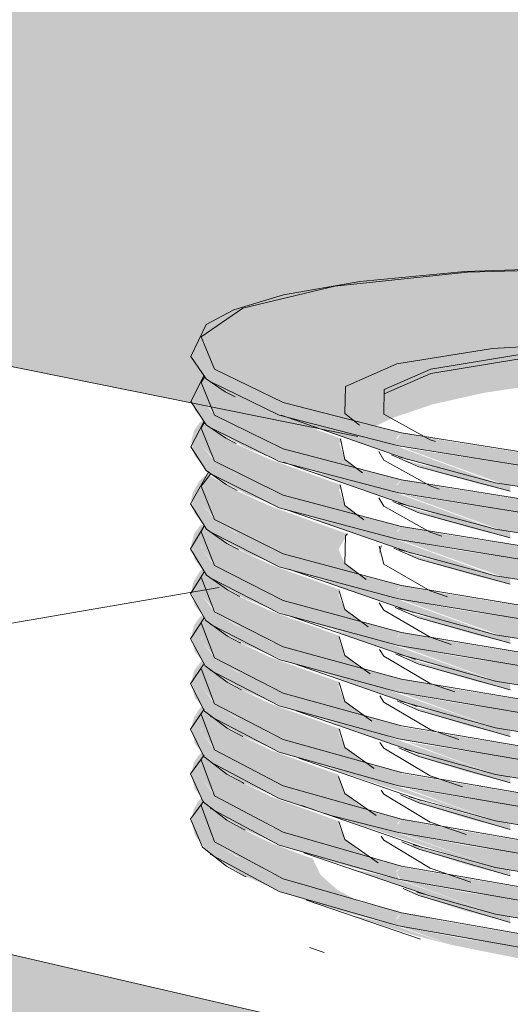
# Model space of a CAD drawing. Header units: metres. Extents: x -1.7 to 80, y -8.6 to 1.8.
# Tile 42 of 79: x 79.928179 to 79.928881, y 1.743262 to 1.74467. Entities that reach past the tile are written whole.
import ezdxf

# ---------------------------------------------------------------- set-up
doc = ezdxf.new("R2010")
doc.units = ezdxf.units.M
doc.layers.add('A-GENM', color=13, linetype='Continuous', lineweight=18)
doc.layers.add('Q-SPCQ', color=91, linetype='Continuous', lineweight=18)

msp = doc.modelspace()

# ---------------------------------------------------------------- hatches: boundary and pattern name
at = {"layer": 'A-GENM'}
msp.add_hatch(color=256, dxfattribs=at).paths.add_polyline_path([(79.9337579, 1.7412825), (79.9337579, 1.7420406), (79.9269899, 1.7436048), (79.9269899, 1.7429958), (79.9331246, 1.7414428)], flags=0)
at = {"layer": 'Q-SPCQ'}
for points in [[(79.9286626, 1.7440739), (79.9286743, 1.7440825), (79.9287126, 1.7441008), (79.9287694, 1.7441201), (79.9288432, 1.7441366), (79.9289323, 1.7441499), (79.9290744, 1.7441619), (79.9291621, 1.7441662), (79.9292696, 1.7441683), (79.9294837, 1.744164), (79.9296781, 1.7441498), (79.9296941, 1.7441484), (79.9296875, 1.7441708), (79.92969, 1.7441826), (79.9296971, 1.7441947), (79.9297022, 1.7442028), (79.9296941, 1.7442136), (79.9296875, 1.7442359), (79.92969, 1.7442475), (79.9296963, 1.7442586), (79.9297093, 1.7442714), (79.9297462, 1.74429), (79.9297979, 1.7443081), (79.9298666, 1.7443235), (79.9299506, 1.744336), (79.9300937, 1.7443477), (79.9301773, 1.7443514), (79.9302724, 1.7443532), (79.9303856, 1.744354), (79.9303856, 1.7461366), (79.9269906, 1.7465588), (79.9269906, 1.7444116), (79.9286578, 1.7440749)], [(79.928668, 1.744089), (79.9286421, 1.7441103), (79.9286348, 1.7441268), (79.9286472, 1.7441471), (79.9286787, 1.7441647), (79.9287279, 1.7441798), (79.9287831, 1.7441909), (79.9288708, 1.7442015), (79.9289732, 1.744208), (79.9290842, 1.7442103), (79.9292005, 1.7442083), (79.9292967, 1.7442037), (79.9294153, 1.7441943), (79.929508, 1.7441838), (79.9295982, 1.7441704), (79.9296456, 1.7441635), (79.9297686, 1.7442532), (79.9296137, 1.7442774), (79.9294862, 1.7442923), (79.9293563, 1.7443035), (79.9292498, 1.7443098), (79.9291439, 1.7443138), (79.9290415, 1.7443153), (79.9289307, 1.744314), (79.9287841, 1.7443063), (79.928718, 1.7443008), (79.9286293, 1.7442893), (79.9285553, 1.7442747), (79.9284978, 1.7442575), (79.9284584, 1.744238), (79.9284382, 1.7442166), (79.9284378, 1.7441938), (79.9284627, 1.7441671), (79.9285074, 1.7441422), (79.9285768, 1.7441161), (79.9286662, 1.7440895)], [(79.9287207, 1.7440605), (79.9287176, 1.7440718), (79.928725, 1.7440791), (79.9286042, 1.7441085), (79.928542, 1.7441283), (79.9284883, 1.7441516), (79.9284575, 1.7441702), (79.9284379, 1.7441967), (79.9284382, 1.7442166), (79.9284584, 1.744238), (79.9284787, 1.7442493), (79.9284524, 1.7442378), (79.9284358, 1.7442235), (79.9284279, 1.7442129), (79.9284246, 1.7441963), (79.9284301, 1.7441762), (79.9284499, 1.7441538), (79.9284572, 1.7441489), (79.9284995, 1.7441251), (79.928564, 1.7441006), (79.9286538, 1.7440758), (79.9287122, 1.7440624)], [(79.9286931, 1.7441211), (79.9287003, 1.7441349), (79.9287258, 1.7441506), (79.9287781, 1.7441666), (79.9288389, 1.744178), (79.9289261, 1.7441875), (79.9289901, 1.7441915), (79.9290981, 1.7441939), (79.9292114, 1.7441919), (79.9292958, 1.7441877), (79.9293827, 1.744181), (79.929493, 1.7441687), (79.9295747, 1.7441563), (79.929609, 1.7441525), (79.929609, 1.7441566), (79.9294816, 1.7441764), (79.9293866, 1.7441868), (79.9292895, 1.7441943), (79.929207, 1.7441982), (79.9290927, 1.7442), (79.929037, 1.7441993), (79.9289259, 1.7441936), (79.9288843, 1.74419), (79.9287986, 1.744177), (79.9287549, 1.7441665), (79.9287247, 1.7441561), (79.9287003, 1.7441411), (79.9286928, 1.7441216)], [(79.9287207, 1.7439936), (79.9287177, 1.744005), (79.928725, 1.7440123), (79.9286074, 1.744041), (79.928542, 1.744062), (79.9284883, 1.7440856), (79.9284551, 1.7441073), (79.9284378, 1.7441282), (79.92844, 1.7441532), (79.928445, 1.7441597), (79.9284413, 1.7441631), (79.9284358, 1.7441584), (79.9284279, 1.7441476), (79.9284242, 1.7441328), (79.9284296, 1.7441112), (79.9284488, 1.744089), (79.9284523, 1.744086), (79.9285013, 1.7440582), (79.9285669, 1.7440333), (79.9286559, 1.7440086), (79.9287122, 1.7439956)], [(79.9286695, 1.744022), (79.9286436, 1.7440413), (79.9286361, 1.7440637), (79.9286397, 1.7440707), (79.9285268, 1.7441118), (79.9284858, 1.7441308), (79.9284494, 1.7441553), (79.9284455, 1.7441591), (79.9284382, 1.7441513), (79.9284388, 1.7441271), (79.9284614, 1.744102), (79.9284998, 1.7440792), (79.9285614, 1.7440547), (79.9286661, 1.7440228)], [(79.9287207, 1.7439268), (79.9287185, 1.7439389), (79.928725, 1.7439454), (79.9286122, 1.7439731), (79.928542, 1.7439957), (79.9284883, 1.7440196), (79.9284558, 1.7440407), (79.9284378, 1.7440627), (79.92844, 1.7440879), (79.9284446, 1.7440943), (79.9284396, 1.7440965), (79.9284358, 1.7440932), (79.9284279, 1.7440823), (79.9284242, 1.7440674), (79.9284289, 1.7440466), (79.928448, 1.744024), (79.9284572, 1.7440172), (79.9285025, 1.7439915), (79.9285615, 1.7439685), (79.9286555, 1.743942), (79.9287149, 1.7439281)], [(79.9286709, 1.7439549), (79.9286432, 1.7439764), (79.9286357, 1.7439975), (79.9286393, 1.7440045), (79.928538, 1.7440408), (79.928488, 1.7440634), (79.9284494, 1.7440895), (79.9284452, 1.7440936), (79.9284382, 1.744086), (79.9284378, 1.7440627), (79.928462, 1.7440358), (79.9284997, 1.7440131), (79.9285623, 1.743988), (79.9286675, 1.7439558), (79.9286707, 1.743955)], [(79.9288596, 1.744008), (79.9287112, 1.7440627), (79.9286034, 1.7440889), (79.928603, 1.7440862), (79.928783, 1.7440258), (79.9288394, 1.7440127)], [(79.9294778, 1.7439576), (79.9296028, 1.7439633), (79.929698, 1.7439729), (79.9297618, 1.7439839), (79.9298884, 1.7440178), (79.9297857, 1.7440053), (79.9296727, 1.7439971), (79.929572, 1.7439934), (79.929443, 1.7439927), (79.929278, 1.7439976), (79.9291401, 1.7440061), (79.9290246, 1.7440164), (79.9288894, 1.7440327), (79.9287782, 1.7440502), (79.9287283, 1.7440576), (79.9288691, 1.7440063), (79.9289828, 1.7439876), (79.9290781, 1.7439758), (79.9292134, 1.7439645), (79.9293181, 1.7439594), (79.9294103, 1.7439576), (79.9294763, 1.7439576)], [(79.9288806, 1.7439958), (79.9288806, 1.7440039), (79.9288318, 1.7440141), (79.9287655, 1.7440308), (79.9287277, 1.7440405), (79.9287655, 1.7440258), (79.9288335, 1.7440067), (79.9288765, 1.7439967)], [(79.9287207, 1.743842), (79.9287189, 1.7438546), (79.928725, 1.7438607), (79.9286093, 1.7438896), (79.928542, 1.7439117), (79.9284872, 1.7439365), (79.9284575, 1.7439551), (79.9284378, 1.7439796), (79.92844, 1.7440052), (79.9284522, 1.7440211), (79.9284502, 1.7440233), (79.9284358, 1.7440106), (79.9284267, 1.7439947), (79.9284242, 1.7439844), (79.9284289, 1.7439633), (79.9284477, 1.743941), (79.9284585, 1.7439328), (79.9285017, 1.743908), (79.9285601, 1.7438847), (79.9286463, 1.7438596), (79.9287138, 1.7438436)], [(79.9288596, 1.7439414), (79.9287098, 1.7439962), (79.9285994, 1.7440235), (79.928616, 1.7440154), (79.928783, 1.7439594), (79.9288394, 1.7439461)], [(79.9286751, 1.7438694), (79.9286651, 1.7438758), (79.9286433, 1.7438929), (79.9286348, 1.7439127), (79.9286472, 1.7439337), (79.9286463, 1.7439353), (79.928539, 1.7439737), (79.9284893, 1.7439963), (79.9284514, 1.7440176), (79.9284382, 1.7440032), (79.9284378, 1.7439796), (79.9284607, 1.7439531), (79.9285014, 1.7439286), (79.9285644, 1.7439031), (79.9286671, 1.7438715), (79.9286707, 1.7438705)], [(79.9294778, 1.7438904), (79.9296028, 1.7438962), (79.929698, 1.7439059), (79.9297524, 1.7439147), (79.929812, 1.7439293), (79.9298088, 1.7439398), (79.9296861, 1.7439302), (79.929569, 1.7439257), (79.9294443, 1.7439251), (79.9292795, 1.7439299), (79.9291405, 1.7439385), (79.9290246, 1.743949), (79.9288984, 1.7439643), (79.9287782, 1.7439832), (79.9287274, 1.7439911), (79.9288669, 1.7439401), (79.9289837, 1.7439206), (79.9290917, 1.7439075), (79.9292103, 1.7438976), (79.9293198, 1.7438922), (79.9294103, 1.7438904), (79.9294763, 1.7438904)], [(79.9288806, 1.7439292), (79.9288806, 1.7439373), (79.9288284, 1.7439483), (79.9287655, 1.7439645), (79.9287273, 1.7439746), (79.9287655, 1.7439596), (79.9288335, 1.7439403), (79.9288683, 1.7439321)], [(79.9288596, 1.7438748), (79.9287112, 1.743929), (79.9286017, 1.7439563), (79.928613, 1.7439501), (79.928783, 1.743893), (79.9288394, 1.7438796)], [(79.9287207, 1.7437751), (79.9287185, 1.7437873), (79.928725, 1.7437938), (79.9286043, 1.7438246), (79.928542, 1.7438454), (79.9284883, 1.7438698), (79.928455, 1.7438925), (79.9284378, 1.743914), (79.92844, 1.7439399), (79.9284438, 1.7439458), (79.9284388, 1.7439481), (79.9284358, 1.7439454), (79.9284279, 1.7439342), (79.9284242, 1.743919), (79.928429, 1.7438976), (79.9284471, 1.7438757), (79.9284572, 1.7438678), (79.9284995, 1.7438428), (79.9285675, 1.743816), (79.9286546, 1.7437909), (79.9287152, 1.7437764)], [(79.9286784, 1.7438018), (79.928665, 1.7438099), (79.9286428, 1.7438284), (79.9286348, 1.7438472), (79.9286368, 1.743855), (79.9285385, 1.7438902), (79.9284861, 1.7439148), (79.9284493, 1.7439403), (79.9284446, 1.743945), (79.9284382, 1.7439379), (79.9284386, 1.743913), (79.9284607, 1.7438873), (79.9284997, 1.7438632), (79.9285599, 1.7438382), (79.9286653, 1.7438053), (79.928673, 1.7438033)], [(79.9294721, 1.7438569), (79.9296306, 1.74386), (79.9297586, 1.7438679), (79.9298112, 1.7438743), (79.9298155, 1.7438825), (79.929822, 1.743892), (79.9298186, 1.743893), (79.9297847, 1.7438899), (79.9296823, 1.743882), (79.9295442, 1.7438772), (79.9294085, 1.7438775), (79.9292952, 1.743881), (79.9291412, 1.7438904), (79.9290125, 1.7439023), (79.9289212, 1.7439132), (79.9287912, 1.7439333), (79.928725, 1.7439454), (79.9287181, 1.7439361), (79.9287207, 1.7439268), (79.9288764, 1.7439002), (79.9289985, 1.7438845), (79.9291364, 1.7438714), (79.9292675, 1.7438629), (79.9293778, 1.7438587), (79.9294577, 1.7438572)], [(79.9294778, 1.7438232), (79.9296028, 1.7438291), (79.929698, 1.7438389), (79.9297524, 1.7438477), (79.9298116, 1.7438641), (79.9298088, 1.7438724), (79.9296819, 1.7438624), (79.9295601, 1.743858), (79.9294104, 1.7438581), (79.9292828, 1.7438622), (79.9291495, 1.7438704), (79.9290158, 1.7438826), (79.9289052, 1.7438961), (79.9288018, 1.7439119), (79.9287207, 1.7439268), (79.9288701, 1.7438729), (79.9289945, 1.7438523), (79.9290781, 1.7438419), (79.9292103, 1.7438305), (79.9293103, 1.7438254), (79.9294103, 1.7438233), (79.9294763, 1.7438232)], [(79.928693, 1.7439069), (79.9286969, 1.7439184), (79.9286954, 1.7439179), (79.9286928, 1.7439074)], [(79.9288806, 1.7438626), (79.9288806, 1.7438706), (79.9288335, 1.7438806), (79.9287665, 1.7438978), (79.9287273, 1.7439086), (79.9287608, 1.7438949), (79.9288336, 1.7438738), (79.9288762, 1.7438637)], [(79.9287207, 1.7437083), (79.9287191, 1.743721), (79.928725, 1.7437269), (79.9286102, 1.7437562), (79.9285417, 1.7437792), (79.9284883, 1.7438038), (79.9284575, 1.7438234), (79.9284378, 1.7438484), (79.92844, 1.7438746), (79.9284431, 1.7438807), (79.9284395, 1.7438836), (79.9284357, 1.7438801), (79.9284274, 1.7438668), (79.9284242, 1.7438536), (79.928429, 1.743832), (79.9284472, 1.7438098), (79.9284572, 1.7438019), (79.9284995, 1.7437767), (79.9285692, 1.7437491), (79.9286483, 1.7437258), (79.9287167, 1.7437092)], [(79.9286816, 1.7437343), (79.9286639, 1.7437448), (79.9286422, 1.7437639), (79.9286357, 1.7437835), (79.9286367, 1.7437887), (79.9285371, 1.7438245), (79.9284882, 1.7438473), (79.9284493, 1.7438745), (79.9284443, 1.7438795), (79.9284382, 1.7438726), (79.9284378, 1.7438484), (79.9284628, 1.7438201), (79.928506, 1.7437944), (79.928572, 1.7437678), (79.9286651, 1.7437387), (79.9286751, 1.7437361)], [(79.9288596, 1.7437904), (79.9287101, 1.7438445), (79.9286122, 1.7438687), (79.9286369, 1.7438578), (79.928783, 1.7438088), (79.9288394, 1.7437952)], [(79.9294721, 1.7437712), (79.9296489, 1.7437752), (79.9297543, 1.7437819), (79.9298078, 1.7437881), (79.929809, 1.7438065), (79.9296823, 1.7437963), (79.9295442, 1.7437915), (79.9294106, 1.7437918), (79.9292833, 1.7437959), (79.9291515, 1.743804), (79.9290172, 1.7438164), (79.9289183, 1.7438284), (79.9287869, 1.7438492), (79.928725, 1.7438607), (79.9287181, 1.7438514), (79.9287207, 1.743842), (79.9288756, 1.7438152), (79.9289952, 1.7437995), (79.9291352, 1.7437859), (79.9292675, 1.7437773), (79.9293778, 1.743773), (79.9294673, 1.7437712)], [(79.9294778, 1.7437381), (79.9296028, 1.743744), (79.9296776, 1.743751), (79.9297524, 1.7437628), (79.9298112, 1.7437799), (79.9298072, 1.7437867), (79.9296927, 1.7437773), (79.929549, 1.7437721), (79.9294454, 1.7437717), (79.9292801, 1.7437767), (79.9291619, 1.7437838), (79.9290246, 1.7437963), (79.9289022, 1.7438113), (79.9288087, 1.7438257), (79.9287207, 1.743842), (79.9288682, 1.7437888), (79.9289529, 1.7437734), (79.9290781, 1.743757), (79.9292002, 1.7437462), (79.9293199, 1.7437399), (79.9294103, 1.7437381), (79.9294763, 1.7437381)], [(79.9287207, 1.7436414), (79.9287185, 1.7436536), (79.928725, 1.7436601), (79.9286073, 1.7436906), (79.9285386, 1.7437143), (79.9284883, 1.7437377), (79.9284549, 1.743761), (79.9284378, 1.7437829), (79.92844, 1.7438093), (79.9284431, 1.743815), (79.9284388, 1.7438178), (79.9284356, 1.7438147), (79.9284279, 1.7438036), (79.9284242, 1.7437881), (79.9284291, 1.7437663), (79.9284473, 1.7437439), (79.9284529, 1.7437388), (79.9284995, 1.7437105), (79.9285656, 1.7436838), (79.9286539, 1.7436577), (79.9287181, 1.743642)], [(79.9286848, 1.7436668), (79.9286648, 1.7436782), (79.9286436, 1.7436949), (79.9286348, 1.7437161), (79.9286367, 1.7437224), (79.9285357, 1.7437588), (79.9284874, 1.7437818), (79.9284492, 1.7438087), (79.9284428, 1.7438124), (79.9284382, 1.7438073), (79.9284385, 1.7437819), (79.9284607, 1.7437556), (79.928503, 1.7437296), (79.9285657, 1.7437036), (79.9286649, 1.7436722), (79.9286843, 1.7436669)], [(79.9288806, 1.7437783), (79.9288806, 1.7437861), (79.9288331, 1.7437963), (79.9287655, 1.743814), (79.9287319, 1.7438227), (79.9287655, 1.7438094), (79.9288335, 1.7437896), (79.9288765, 1.7437792)], [(79.9288596, 1.7437238), (79.9287034, 1.7437793), (79.9286273, 1.7437975), (79.9286638, 1.7437823), (79.9287932, 1.7437399), (79.9288542, 1.7437251)], [(79.9294721, 1.7437035), (79.9296489, 1.7437076), (79.9297562, 1.7437145), (79.9298116, 1.7437207), (79.9298159, 1.7437283), (79.9298242, 1.7437409), (79.9297826, 1.7437367), (79.9296757, 1.7437285), (79.9295442, 1.7437239), (79.9294122, 1.7437241), (79.9292864, 1.7437282), (79.9291513, 1.7437366), (79.9290168, 1.7437491), (79.9289138, 1.7437619), (79.9287876, 1.7437821), (79.928725, 1.7437938), (79.9287179, 1.7437853), (79.9287207, 1.7437751), (79.9288756, 1.743748), (79.928996, 1.7437321), (79.9291359, 1.7437184), (79.9292675, 1.7437097), (79.9293778, 1.7437054), (79.9294602, 1.7437038)], [(79.9294778, 1.7436709), (79.9296028, 1.7436769), (79.9296651, 1.7436822), (79.9297524, 1.7436959), (79.9298123, 1.7437129), (79.9298104, 1.7437195), (79.9296927, 1.7437097), (79.9295613, 1.7437047), (79.929414, 1.7437047), (79.9292767, 1.7437093), (79.9291614, 1.7437164), (79.9290246, 1.7437289), (79.9288945, 1.7437453), (79.9288048, 1.7437594), (79.9287207, 1.7437751), (79.9288627, 1.7437232), (79.9289934, 1.7437009), (79.9290959, 1.7436882), (79.9292103, 1.7436784), (79.9293205, 1.7436728), (79.9294108, 1.743671), (79.9294763, 1.7436709)], [(79.9288806, 1.7437117), (79.9288806, 1.7437195), (79.9288335, 1.7437297), (79.9287655, 1.7437477), (79.9287273, 1.7437587), (79.9287655, 1.7437432), (79.9288335, 1.7437232), (79.9288765, 1.7437127)], [(79.9287207, 1.7435745), (79.928719, 1.7435872), (79.928725, 1.7435932), (79.9286091, 1.7436235), (79.928542, 1.7436465), (79.9284883, 1.7436717), (79.9284575, 1.7436918), (79.9284378, 1.7437173), (79.9284382, 1.743742), (79.9284429, 1.7437495), (79.9284394, 1.7437532), (79.928434, 1.7437473), (79.9284279, 1.7437383), (79.9284242, 1.7437227), (79.9284291, 1.7437006), (79.9284475, 1.7436779), (79.9284572, 1.7436702), (79.9284995, 1.7436444), (79.9285622, 1.7436185), (79.9286538, 1.7435911), (79.9287196, 1.7435748)], [(79.9286878, 1.7435993), (79.9286657, 1.7436116), (79.9286436, 1.7436292), (79.9286348, 1.7436506), (79.9286366, 1.743656), (79.9285378, 1.7436916), (79.9284866, 1.7437162), (79.9284492, 1.7437429), (79.9284428, 1.7437472), (79.9284382, 1.7437408), (79.9284378, 1.7437173), (79.9284607, 1.7436897), (79.9285039, 1.743663), (79.9285749, 1.7436341), (79.9286647, 1.7436056), (79.9286873, 1.7435994)], [(79.9288596, 1.7436572), (79.9287019, 1.7437128), (79.9286217, 1.7437326), (79.9287009, 1.7437039), (79.9287839, 1.7436758), (79.9288583, 1.7436575)], [(79.9294721, 1.7436359), (79.9296292, 1.743639), (79.9297508, 1.7436465), (79.9298122, 1.7436544), (79.9298157, 1.7436598), (79.9298204, 1.7436687), (79.9298146, 1.7436722), (79.9296689, 1.7436606), (79.9295442, 1.7436563), (79.9294137, 1.7436565), (79.9292893, 1.7436605), (79.9291459, 1.7436695), (79.9290149, 1.743682), (79.9289035, 1.7436962), (79.9287906, 1.7437145), (79.928725, 1.7437269), (79.9287177, 1.7437192), (79.9287207, 1.7437083), (79.9288756, 1.7436809), (79.9289987, 1.7436644), (79.9291258, 1.7436518), (79.9292689, 1.7436421), (79.9293823, 1.7436377), (79.9294613, 1.7436361)], [(79.9294778, 1.7436038), (79.9296028, 1.7436098), (79.9296936, 1.7436193), (79.9297524, 1.7436289), (79.9298131, 1.7436438), (79.9298101, 1.743652), (79.9296927, 1.7436422), (79.9295463, 1.7436368), (79.9294201, 1.7436369), (79.9292855, 1.7436412), (79.9291452, 1.7436502), (79.9290238, 1.7436616), (79.928947, 1.7436703), (79.9287975, 1.7436937), (79.9287246, 1.7437068), (79.9288596, 1.7436572), (79.9289918, 1.7436343), (79.9290787, 1.743623), (79.9292034, 1.7436118), (79.9293144, 1.7436058), (79.9294243, 1.7436038), (79.9294763, 1.7436038)], [(79.9287207, 1.7435077), (79.9287191, 1.7435204), (79.928725, 1.7435264), (79.9286049, 1.7435583), (79.928542, 1.7435802), (79.9284883, 1.7436057), (79.9284575, 1.743626), (79.9284378, 1.7436518), (79.92844, 1.7436788), (79.9284425, 1.7436842), (79.9284388, 1.7436875), (79.9284348, 1.7436832), (79.9284274, 1.7436709), (79.9284242, 1.7436572), (79.9284291, 1.743635), (79.9284476, 1.7436119), (79.9284588, 1.7436032), (79.9284995, 1.7435782), (79.9285588, 1.7435532), (79.928648, 1.7435258), (79.9287112, 1.74351)], [(79.9288806, 1.7436451), (79.9288806, 1.7436528), (79.9288335, 1.7436632), (79.9287655, 1.7436813), (79.9287347, 1.7436892), (79.9287655, 1.743677), (79.9288232, 1.7436593), (79.9288765, 1.7436461)], [(79.9286909, 1.7435318), (79.9286647, 1.7435465), (79.9286436, 1.7435635), (79.9286348, 1.7435851), (79.9286352, 1.7435901), (79.9285394, 1.7436246), (79.9284872, 1.7436498), (79.9284492, 1.7436771), (79.9284424, 1.7436815), (79.9284382, 1.7436767), (79.9284385, 1.7436509), (79.9284607, 1.7436239), (79.9284971, 1.7435999), (79.9285558, 1.7435741), (79.9286646, 1.743539), (79.9286871, 1.7435328)], [(79.9288596, 1.7435906), (79.9287032, 1.7436457), (79.9286162, 1.7436678), (79.9287448, 1.7436226), (79.928783, 1.7436096), (79.9288567, 1.7435913)], [(79.9294721, 1.7435683), (79.9296365, 1.7435718), (79.9297598, 1.7435799), (79.9298124, 1.7435869), (79.9298159, 1.7435919), (79.9298203, 1.7436), (79.9298133, 1.7436046), (79.9296719, 1.7435932), (79.9295438, 1.7435887), (79.9294148, 1.7435888), (79.9292922, 1.7435927), (79.9291471, 1.743602), (79.9290165, 1.7436145), (79.9289118, 1.7436278), (79.9287875, 1.7436481), (79.9287237, 1.7436588), (79.9287176, 1.7436527), (79.9287207, 1.7436414), (79.9288756, 1.7436137), (79.9290014, 1.7435968), (79.9291344, 1.7435836), (79.9292675, 1.7435746), (79.929389, 1.7435699), (79.9294623, 1.7435684)], [(79.9294778, 1.7435366), (79.9296028, 1.7435427), (79.9296651, 1.7435481), (79.9297524, 1.743562), (79.9298132, 1.7435779), (79.9298099, 1.7435846), (79.9296927, 1.7435746), (79.9295535, 1.7435693), (79.9294251, 1.7435692), (79.9292869, 1.7435736), (79.9291548, 1.7435819), (79.9290196, 1.7435947), (79.9289328, 1.7436051), (79.9287903, 1.7436281), (79.928732, 1.7436373), (79.9288596, 1.7435906), (79.9289903, 1.7435676), (79.9290781, 1.7435562), (79.929199, 1.743545), (79.9293144, 1.7435387), (79.9294103, 1.7435366), (79.9294763, 1.7435366)], [(79.9287207, 1.7434408), (79.9287176, 1.7434521), (79.928725, 1.7434595), (79.9286274, 1.7434844), (79.9285404, 1.7435146), (79.9284883, 1.7435396), (79.9284548, 1.7435637), (79.9284378, 1.7435862), (79.92844, 1.7436135), (79.9284423, 1.7436186), (79.9284388, 1.7436224), (79.9284344, 1.7436175), (79.9284279, 1.7436077), (79.9284242, 1.7435918), (79.9284292, 1.7435693), (79.9284478, 1.743546), (79.9284572, 1.7435384), (79.9284995, 1.7435121), (79.9285558, 1.7434877), (79.9286528, 1.7434579), (79.9287112, 1.7434432)], [(79.9286938, 1.7434643), (79.9286674, 1.7434783), (79.9286436, 1.7434977), (79.9286348, 1.7435195), (79.9286351, 1.7435237), (79.9285394, 1.7435583), (79.9284863, 1.7435843), (79.9284491, 1.7436113), (79.9284428, 1.7436167), (79.9284382, 1.7436113), (79.9284378, 1.7435862), (79.9284607, 1.743558), (79.9284987, 1.7435331), (79.9285736, 1.7435017), (79.928664, 1.7434725), (79.9286869, 1.7434662)], [(79.9288806, 1.7435786), (79.9288806, 1.7435862), (79.9288335, 1.7435966), (79.9287655, 1.7436149), (79.9287339, 1.7436234), (79.9287598, 1.7436127), (79.9288223, 1.7435931), (79.9288765, 1.7435796)], [(79.9288596, 1.743524), (79.9287032, 1.7435789), (79.9286107, 1.7436029), (79.9288343, 1.7435303), (79.9288551, 1.7435251)], [(79.9294721, 1.7435006), (79.9296489, 1.7435048), (79.9297559, 1.743512), (79.9298127, 1.7435194), (79.9298198, 1.7435317), (79.9298128, 1.7435371), (79.9296749, 1.7435257), (79.9295438, 1.7435211), (79.9294159, 1.7435212), (79.9292944, 1.7435251), (79.9291491, 1.7435343), (79.9290163, 1.7435472), (79.9289097, 1.7435609), (79.928787, 1.7435813), (79.928724, 1.7435922), (79.9287176, 1.7435858), (79.9287207, 1.7435745), (79.9288756, 1.7435466), (79.9290021, 1.7435294), (79.929128, 1.7435166), (79.9292675, 1.743507), (79.9293956, 1.7435022), (79.9294695, 1.7435007)], [(79.9287207, 1.743374), (79.9287176, 1.7433852), (79.928725, 1.7433927), (79.9286161, 1.7434216), (79.9285405, 1.7434482), (79.9284883, 1.7434736), (79.9284575, 1.7434943), (79.9284379, 1.7435237), (79.92844, 1.7435482), (79.928442, 1.7435532), (79.9284388, 1.7435572), (79.928434, 1.7435517), (79.9284274, 1.7435403), (79.9284247, 1.7435232), (79.9284292, 1.7435036), (79.9284479, 1.74348), (79.9284572, 1.7434726), (79.9284995, 1.743446), (79.9285571, 1.7434209), (79.9286463, 1.7433929), (79.9287112, 1.7433764)], [(79.9294778, 1.7434694), (79.9296028, 1.7434756), (79.9296651, 1.7434811), (79.9297757, 1.7435004), (79.9298133, 1.7435118), (79.929811, 1.7435172), (79.9296927, 1.743507), (79.9295605, 1.7435018), (79.9294299, 1.7435015), (79.9292844, 1.7435061), (79.9291601, 1.743514), (79.9290142, 1.743528), (79.9289389, 1.743537), (79.9287833, 1.7435624), (79.9287303, 1.7435711), (79.9288596, 1.743524), (79.9289889, 1.743501), (79.9290932, 1.7434876), (79.9291947, 1.7434782), (79.9293194, 1.7434714), (79.9294103, 1.7434695), (79.9294763, 1.7434694)], [(79.9288806, 1.743512), (79.9288806, 1.7435195), (79.9288335, 1.7435301), (79.9287574, 1.7435511), (79.9287332, 1.7435577), (79.9287574, 1.7435472), (79.9288223, 1.7435266), (79.928869, 1.7435149)], [(79.9286755, 1.7434027), (79.9286329, 1.7434256), (79.9286092, 1.7434468), (79.9285981, 1.7434699), (79.9285391, 1.743492), (79.9284891, 1.7435163), (79.9284487, 1.7435459), (79.9284423, 1.7435509), (79.9284382, 1.743546), (79.9284378, 1.7435206), (79.9284607, 1.7434922), (79.9285044, 1.7434644), (79.928571, 1.7434364), (79.9286635, 1.743406), (79.9286694, 1.7434044)], [(79.9288596, 1.7434573), (79.9287112, 1.74351), (79.9286104, 1.7435365), (79.9288215, 1.743467), (79.9288536, 1.7434589)], [(79.9294721, 1.743433), (79.9296442, 1.743437), (79.9297558, 1.7434444), (79.9298133, 1.7434518), (79.9298196, 1.7434631), (79.9298166, 1.7434694), (79.9298163, 1.74347), (79.9296727, 1.7434581), (79.9295442, 1.7434535), (79.9294159, 1.7434536), (79.9292943, 1.7434575), (79.9291493, 1.7434668), (79.929016, 1.7434799), (79.9289066, 1.7434941), (79.9287901, 1.7435137), (79.928725, 1.7435264), (79.9287182, 1.7435166), (79.928721, 1.7435076), (79.9288713, 1.74348), (79.9289952, 1.7434629), (79.9291217, 1.7434497), (79.9292675, 1.7434395), (79.9293814, 1.7434348), (79.9294717, 1.743433)], [(79.9294778, 1.7434023), (79.9296028, 1.7434085), (79.9296656, 1.7434141), (79.9297524, 1.7434281), (79.9298142, 1.7434428), (79.929811, 1.7434497), (79.9296927, 1.7434394), (79.9295675, 1.7434342), (79.9294347, 1.7434337), (79.9292804, 1.7434388), (79.9291597, 1.7434465), (79.9290219, 1.7434598), (79.9289407, 1.7434694), (79.9288169, 1.7434889), (79.9287207, 1.7435077), (79.9288596, 1.7434573), (79.9289874, 1.7434344), (79.9290944, 1.7434205), (79.9291886, 1.7434116), (79.929263, 1.7434063), (79.9294103, 1.7434023), (79.9294763, 1.7434023)], [(79.9288806, 1.7434454), (79.9288806, 1.7434529), (79.9288335, 1.7434636), (79.9287638, 1.7434826), (79.9287336, 1.7434914), (79.9287534, 1.7434824), (79.9288223, 1.7434602), (79.9288691, 1.7434483)], [(79.9288596, 1.7433907), (79.9287112, 1.7434432), (79.9286518, 1.7434558), (79.928783, 1.7434104), (79.9288394, 1.7433959)], [(79.9294721, 1.7433653), (79.9296375, 1.743369), (79.9297558, 1.7433769), (79.9298138, 1.7433843), (79.9298194, 1.7433945), (79.9298165, 1.7434007), (79.9298159, 1.7434025), (79.9296789, 1.7433908), (79.9295931, 1.7433865), (79.9294159, 1.743386), (79.9292942, 1.7433899), (79.9291491, 1.7433994), (79.9290247, 1.7434115), (79.9289049, 1.7434272), (79.92879, 1.7434467), (79.928724, 1.7434585), (79.928718, 1.7434508), (79.9287229, 1.7434404), (79.9288603, 1.7434146), (79.9289952, 1.7433955), (79.9291156, 1.7433828), (79.9292675, 1.7433719), (79.9293778, 1.7433673), (79.9294653, 1.7433655)], [(79.9294778, 1.7433351), (79.9296028, 1.7433414), (79.9296651, 1.743347), (79.9297524, 1.7433611), (79.9298148, 1.7433752), (79.9298118, 1.7433823), (79.9296927, 1.7433719), (79.929572, 1.7433667), (79.9294434, 1.7433659), (79.9293403, 1.7433681), (79.9291592, 1.7433791), (79.9290246, 1.7433921), (79.928947, 1.7434012), (79.9288169, 1.7434218), (79.9287207, 1.7434408), (79.9288596, 1.7433907), (79.9289737, 1.7433696), (79.9290781, 1.7433553), (79.9291613, 1.7433465), (79.9292653, 1.7433391), (79.9294103, 1.7433351), (79.9294763, 1.7433351)], [(79.9288806, 1.7433789), (79.9288806, 1.7433862), (79.9288335, 1.743397), (79.9287655, 1.7434156), (79.9287354, 1.7434244), (79.9287649, 1.7434122), (79.9288131, 1.7433962), (79.9288692, 1.7433818)], [(79.9287972, 1.7433465), (79.9287041, 1.7433782), (79.9286506, 1.7433897), (79.9287431, 1.7433604), (79.9287766, 1.7433518)], [(79.9294721, 1.7432977), (79.9296489, 1.743302), (79.9297477, 1.7433086), (79.9298144, 1.7433167), (79.9298197, 1.7433253), (79.9298165, 1.743332), (79.9298154, 1.743335), (79.9296823, 1.7433234), (79.9295462, 1.7433183), (79.9294159, 1.7433184), (79.929294, 1.7433224), (79.92915, 1.7433318), (79.9290247, 1.7433442), (79.9289033, 1.7433603), (79.9287898, 1.7433798), (79.928725, 1.7433927), (79.9287182, 1.7433829), (79.9287207, 1.743374), (79.9288603, 1.7433475), (79.9289952, 1.7433282), (79.929111, 1.7433157), (79.9292675, 1.7433043), (79.9293778, 1.7432997), (79.9294495, 1.7432982)], [(79.9294745, 1.7432813), (79.9295864, 1.7432843), (79.9296879, 1.7432914), (79.929738, 1.7432964), (79.9298149, 1.7433088), (79.9298127, 1.743315), (79.9297161, 1.7433055), (79.929572, 1.7432991), (79.9294721, 1.7432977), (79.9293403, 1.7433005), (79.9291575, 1.7433117), (79.9290246, 1.7433247), (79.928947, 1.7433339), (79.9288099, 1.7433561), (79.9287207, 1.743374), (79.9287972, 1.7433465), (79.9288947, 1.7433271), (79.9290267, 1.7433077), (79.929118, 1.7432974), (79.9292376, 1.743288), (79.9293579, 1.7432825), (79.9294744, 1.7432813)]]:
    msp.add_hatch(color=256, dxfattribs=at).paths.add_polyline_path(points, flags=0)
h = msp.add_hatch(color=256, dxfattribs=at)
h.paths.add_polyline_path([(79.9300656, 1.7441583), (79.9300111, 1.7441863), (79.930054, 1.7441641), (79.9300648, 1.7441587)], flags=0)
h.paths.add_polyline_path([(79.9294721, 1.7439922), (79.9296517, 1.7439962), (79.9297479, 1.744002), (79.9298544, 1.744013), (79.9299371, 1.7440265), (79.9299968, 1.7440406), (79.9300427, 1.7440563), (79.9300843, 1.7440846), (79.930095, 1.7441018), (79.9300957, 1.7441238), (79.9300854, 1.7441405), (79.9300684, 1.7441559), (79.9300599, 1.7441611), (79.9300579, 1.7441598), (79.9300798, 1.7441373), (79.9300839, 1.7441157), (79.9300671, 1.7440932), (79.9300314, 1.7440731), (79.9299771, 1.7440553), (79.9298887, 1.7440377), (79.929783, 1.7440247), (79.9296823, 1.7440171), (79.9295442, 1.7440125), (79.9294159, 1.7440126), (79.9292729, 1.7440172), (79.9291412, 1.7440253), (79.9290125, 1.744037), (79.9288905, 1.7440519), (79.9287916, 1.7440673), (79.928725, 1.7440791), (79.9287182, 1.7440697), (79.9287207, 1.7440605), (79.9288756, 1.7440346), (79.9290012, 1.7440189), (79.9291327, 1.7440066), (79.9292733, 1.7439978), (79.9294062, 1.7439934), (79.9294554, 1.7439925)], flags=0)
h.paths.add_polyline_path([(79.9299163, 1.7440331), (79.9299163, 1.7440331), (79.9299206, 1.7440331)], flags=0)
h.paths.add_polyline_path([(79.9299881, 1.744195), (79.929951, 1.7442089), (79.9299748, 1.7441999), (79.9299806, 1.7441977)], flags=0)
h = msp.add_hatch(color=256, dxfattribs=at)
h.paths.add_polyline_path([(79.9294721, 1.7439245), (79.9296536, 1.7439287), (79.9297534, 1.7439349), (79.929811, 1.743942), (79.9298158, 1.7439512), (79.9298245, 1.7439613), (79.9297858, 1.7439574), (79.9296823, 1.7439495), (79.9295442, 1.7439448), (79.9294159, 1.743945), (79.9292732, 1.7439496), (79.9291412, 1.7439578), (79.9290125, 1.7439697), (79.928906, 1.7439826), (79.9287914, 1.7440003), (79.928725, 1.7440123), (79.928718, 1.7440036), (79.9287207, 1.7439936), (79.9288756, 1.7439675), (79.9290022, 1.7439514), (79.9291334, 1.7439391), (79.9292738, 1.7439302), (79.9294062, 1.7439258), (79.9294565, 1.7439248)], flags=0)
h.paths.add_polyline_path([(79.9300711, 1.7440293), (79.9300947, 1.7440315), (79.9300957, 1.7440575), (79.9300851, 1.7440748), (79.930083, 1.744074), (79.9300801, 1.7440699), (79.9300847, 1.7440506), (79.9300721, 1.7440309)], flags=0)

# ---------------------------------------------------------------- linework, layer by layer
at = {"layer": 'A-GENM', "lineweight": 9}
for p, q in [((79.9284641, 1.743858), (79.9269899, 1.7436048)), ((79.9269899, 1.7436048), (79.9337579, 1.7420406))]:
    msp.add_line(p, q, dxfattribs=at)
at = {"layer": 'Q-SPCQ', "lineweight": 9}
for p, q in [((79.9286626, 1.7440739), (79.9269906, 1.7444116)), ((79.9284431, 1.7440939), (79.9284385, 1.7440866)), ((79.928734, 1.7440413), (79.9285528, 1.7441048)), ((79.9287365, 1.7439743), (79.9285561, 1.7440373)), ((79.9287213, 1.744045), (79.9288596, 1.744008)), ((79.928739, 1.7439072), (79.9285594, 1.7439698)), ((79.9287213, 1.7439788), (79.9288596, 1.7439414)), ((79.9287213, 1.7439126), (79.9288596, 1.7438748)), ((79.9287422, 1.7438222), (79.9285637, 1.7438842)), ((79.9287213, 1.7438287), (79.9288596, 1.7437904)), ((79.9287448, 1.743755), (79.9285672, 1.7438167)), ((79.9287213, 1.7437625), (79.9288596, 1.7437238)), ((79.9287474, 1.7436879), (79.9285707, 1.7437491)), ((79.9287235, 1.7436954), (79.9288596, 1.7436572)), ((79.9287501, 1.7436207), (79.9285743, 1.7436815)), ((79.9287528, 1.7435535), (79.9285779, 1.7436138)), ((79.9287298, 1.7436268), (79.9288596, 1.7435906)), ((79.9287358, 1.7435584), (79.9288596, 1.743524)), ((79.9287556, 1.7434863), (79.9285816, 1.7435462)), ((79.9286278, 1.7435309), (79.9287207, 1.7435077)), ((79.9287416, 1.7434901), (79.9288596, 1.7434573)), ((79.9287584, 1.7434191), (79.9285854, 1.7434785)), ((79.9287466, 1.743422), (79.9288596, 1.7433907)), ((79.9287521, 1.743355), (79.9285892, 1.7434107)), ((79.9286141, 1.7433358), (79.9285931, 1.743343))]:
    msp.add_line(p, q, dxfattribs=at)
for points in [[(79.9297711, 1.7442538, 0), (79.9296092, 1.7442794, 0), (79.9294169, 1.7443001, 0), (79.929208, 1.7443129, 0), (79.9290012, 1.7443162, 0), (79.9288157, 1.74431, 0), (79.9286653, 1.7442959, 0), (79.9285559, 1.7442767, 0), (79.9284852, 1.7442554, 0), (79.9284453, 1.7442341, 0), (79.9284237, 1.7441886, 0), (79.9284456, 1.7441568, 0), (79.9284728, 1.7441381, 0), (79.9284868, 1.7441307, 0)], [(79.9297686, 1.7442532, 0), (79.9295473, 1.7442862, 0), (79.9293001, 1.7443075, 0), (79.9290499, 1.7443154, 0), (79.9288192, 1.7443092, 0), (79.9286293, 1.7442893, 0), (79.9284978, 1.7442575, 0), (79.9284382, 1.7442166, 0), (79.9284575, 1.7441702, 0), (79.9285558, 1.7441228, 0), (79.928725, 1.7440791, 0)], [(79.928725, 1.7440791, 0), (79.9289495, 1.7440437, 0), (79.9292068, 1.7440203, 0), (79.9294703, 1.7440116, 0), (79.9297123, 1.7440185, 0), (79.9299073, 1.7440403, 0), (79.9300355, 1.7440745, 0), (79.930085, 1.7441175, 0), (79.9300525, 1.7441647, 0), (79.9299429, 1.7442114, 0), (79.9297686, 1.7442532, 0)], [(79.9296444, 1.7441626, 0), (79.9294567, 1.7441904, 0), (79.9292465, 1.7442069, 0), (79.929038, 1.7442103, 0), (79.928855, 1.7442002, 0), (79.9287184, 1.7441779, 0), (79.9286447, 1.7441456, 0), (79.9286436, 1.744107, 0), (79.9286648, 1.7440904, 0)], [(79.929609, 1.7441566, 0), (79.9294384, 1.7441819, 0), (79.9292473, 1.7441969, 0), (79.9290576, 1.7442001, 0), (79.9288911, 1.7441909, 0), (79.928767, 1.7441705, 0), (79.9287003, 1.7441411, 0), (79.9286995, 1.7441061, 0), (79.9287661, 1.7440695, 0), (79.9287734, 1.7440669, 0)], [(79.929609, 1.7441504, 0), (79.9294384, 1.7441758, 0), (79.9292473, 1.7441908, 0), (79.9290576, 1.7441939, 0), (79.9288911, 1.7441848, 0), (79.928767, 1.7441643, 0), (79.9287003, 1.7441349, 0)], [(79.9284425, 1.7441617, 0), (79.9284235, 1.744124, 0), (79.9284456, 1.744091, 0), (79.9284735, 1.7440717, 0), (79.9284882, 1.7440639, 0)], [(79.9284434, 1.7441595, 0), (79.9284382, 1.7441513, 0), (79.9284575, 1.7441044, 0), (79.9285558, 1.7440565, 0), (79.928725, 1.7440123, 0)], [(79.9284511, 1.7441526, 0), (79.9285501, 1.7441047, 0), (79.9287207, 1.7440605, 0)], [(79.9284427, 1.744096, 0), (79.9284233, 1.7440595, 0), (79.9284456, 1.7440252, 0), (79.9284742, 1.7440053, 0), (79.9284897, 1.743997, 0)], [(79.9284382, 1.744086, 0), (79.9284575, 1.7440386, 0), (79.9285558, 1.7439901, 0), (79.928725, 1.7439454, 0)], [(79.9284511, 1.7440868, 0), (79.9285501, 1.7440383, 0), (79.9287207, 1.7439936, 0)], [(79.9286374, 1.7440708, 0), (79.9286436, 1.7440413, 0), (79.928669, 1.744022, 0)], [(79.9286924, 1.7440526, 0), (79.9286995, 1.7440403, 0), (79.9287661, 1.7440033, 0), (79.9287786, 1.7439989, 0)], [(79.9287207, 1.7440605, 0), (79.928947, 1.7440246, 0), (79.9292064, 1.744001, 0), (79.9294721, 1.7439922, 0), (79.9297161, 1.7439992, 0), (79.9299127, 1.7440212, 0), (79.9300419, 1.7440558, 0)], [(79.9288806, 1.7439958, 0), (79.9287495, 1.7440308, 0), (79.9287107, 1.7440477, 0)], [(79.9284493, 1.7440239, 0), (79.9284231, 1.7439778, 0), (79.9284457, 1.7439417, 0), (79.9284752, 1.7439211, 0), (79.9284916, 1.7439123, 0)], [(79.9284516, 1.74402, 0), (79.9284382, 1.7440032, 0), (79.9284575, 1.7439551, 0), (79.9285558, 1.743906, 0), (79.928725, 1.7438607, 0)], [(79.9284511, 1.744021, 0), (79.9285501, 1.743972, 0), (79.9287207, 1.7439268, 0)], [(79.928725, 1.7440123, 0), (79.9289495, 1.7439764, 0), (79.9292068, 1.7439528, 0), (79.9294703, 1.7439439, 0), (79.9297123, 1.7439509, 0), (79.9298251, 1.7439611, 0)], [(79.9288596, 1.744008, 0), (79.9290478, 1.7439788, 0), (79.929263, 1.7439612, 0), (79.9294778, 1.7439576, 0), (79.9296651, 1.7439683, 0), (79.9297812, 1.743987, 0)], [(79.9286372, 1.744005, 0), (79.9286436, 1.7439755, 0), (79.9286709, 1.7439549, 0)], [(79.9286926, 1.7439862, 0), (79.9286995, 1.7439746, 0), (79.9287661, 1.7439372, 0), (79.9287825, 1.7439314, 0)], [(79.9288806, 1.7439292, 0), (79.9287495, 1.7439647, 0), (79.9287124, 1.7439809, 0)], [(79.9287207, 1.7439936, 0), (79.928947, 1.7439574, 0), (79.9292064, 1.7439335, 0), (79.9294721, 1.7439245, 0), (79.9297161, 1.7439316, 0), (79.9298111, 1.7439398, 0)], [(79.928443, 1.7439468, 0), (79.928423, 1.7439133, 0), (79.9284459, 1.7438758, 0), (79.928476, 1.7438546, 0), (79.9284926, 1.7438457, 0), (79.9284931, 1.7438454, 0)], [(79.9284426, 1.7439453, 0), (79.9284382, 1.7439379, 0), (79.9284575, 1.7438893, 0), (79.9285558, 1.7438396, 0), (79.928725, 1.7437938, 0)], [(79.928725, 1.7439454, 0), (79.9289495, 1.7439092, 0), (79.9292068, 1.7438852, 0), (79.9294703, 1.7438763, 0), (79.9297123, 1.7438834, 0), (79.929821, 1.7438932, 0)], [(79.9288596, 1.7439414, 0), (79.9290478, 1.7439119, 0), (79.929263, 1.7438941, 0), (79.9294778, 1.7438904, 0), (79.9296651, 1.7439013, 0), (79.9297746, 1.7439186, 0)], [(79.9284511, 1.7439375, 0), (79.9285501, 1.7438878, 0), (79.9287207, 1.743842, 0)], [(79.9286477, 1.7439349, 0), (79.9286447, 1.7439321, 0), (79.9286436, 1.7438922, 0), (79.9286744, 1.7438693, 0)], [(79.9287207, 1.7439268, 0), (79.928947, 1.7438901, 0), (79.9292064, 1.7438659, 0), (79.9294721, 1.7438569, 0), (79.9297161, 1.7438641, 0), (79.9298114, 1.7438724, 0)], [(79.9286931, 1.7439172, 0), (79.9286995, 1.7438912, 0), (79.9287661, 1.7438533, 0), (79.9287907, 1.7438447, 0)], [(79.9288806, 1.7438626, 0), (79.9287495, 1.7438985, 0), (79.9287139, 1.7439141, 0)], [(79.928443, 1.7438811, 0), (79.9284229, 1.7438489, 0), (79.9284451, 1.7438107, 0), (79.928476, 1.7437886, 0), (79.9284939, 1.743779, 0), (79.9284947, 1.7437785, 0)], [(79.9284423, 1.7438797, 0), (79.9284382, 1.7438726, 0), (79.9284575, 1.7438234, 0), (79.9285558, 1.7437732, 0), (79.928725, 1.7437269, 0)], [(79.9284511, 1.7438717, 0), (79.9285501, 1.7438215, 0), (79.9287207, 1.7437751, 0)], [(79.9288596, 1.7438748, 0), (79.9290478, 1.743845, 0), (79.929263, 1.743827, 0), (79.9294778, 1.7438232, 0), (79.9296651, 1.7438342, 0), (79.9297687, 1.7438505, 0)], [(79.9286359, 1.7438533, 0), (79.9286436, 1.7438264, 0), (79.9286772, 1.7438018, 0)], [(79.928725, 1.7438607, 0), (79.9289495, 1.7438239, 0), (79.9292068, 1.7437996, 0), (79.9294703, 1.7437906, 0), (79.9297123, 1.7437978, 0), (79.9298121, 1.7438067, 0)], [(79.9287207, 1.743842, 0), (79.928947, 1.7438048, 0), (79.9292064, 1.7437803, 0), (79.9294721, 1.7437712, 0), (79.9297161, 1.7437784, 0), (79.9298085, 1.7437865, 0)], [(79.928693, 1.7438361, 0), (79.9286995, 1.7438255, 0), (79.9287661, 1.7437871, 0), (79.928796, 1.7437767, 0)], [(79.9288806, 1.7437783, 0), (79.9287495, 1.7438146, 0), (79.9287157, 1.7438295, 0)], [(79.9284429, 1.7438153, 0), (79.9284228, 1.7437844, 0), (79.9284441, 1.7437459, 0), (79.9284757, 1.7437227, 0), (79.928495, 1.7437123, 0), (79.9284962, 1.7437116, 0)], [(79.9284421, 1.7438142, 0), (79.9284382, 1.7438073, 0), (79.9284575, 1.7437576, 0), (79.9285558, 1.7437069, 0), (79.928725, 1.7436601, 0)], [(79.9284511, 1.7438058, 0), (79.9285501, 1.7437551, 0), (79.9287207, 1.7437083, 0)], [(79.9286359, 1.7437879, 0), (79.9286436, 1.7437607, 0), (79.92868, 1.7437343, 0)], [(79.928725, 1.7437938, 0), (79.9289495, 1.7437566, 0), (79.9292068, 1.7437321, 0), (79.9294703, 1.743723, 0), (79.9297123, 1.7437302, 0), (79.9298279, 1.7437411, 0)], [(79.9288596, 1.7437904, 0), (79.9290478, 1.7437601, 0), (79.929263, 1.7437419, 0), (79.9294778, 1.7437381, 0), (79.9296651, 1.7437492, 0), (79.9297621, 1.7437643, 0)], [(79.9286933, 1.7437695, 0), (79.9286995, 1.7437597, 0), (79.9287661, 1.7437209, 0), (79.9288014, 1.7437088, 0)], [(79.9287207, 1.7437751, 0), (79.928947, 1.7437376, 0), (79.9292064, 1.7437128, 0), (79.9294721, 1.7437035, 0), (79.9297161, 1.7437109, 0), (79.929812, 1.7437194, 0)], [(79.9288806, 1.7437117, 0), (79.9287495, 1.7437484, 0), (79.9287161, 1.7437632, 0)], [(79.9284416, 1.7437479, 0), (79.9284228, 1.74372, 0), (79.9284431, 1.743681, 0), (79.9284754, 1.7436569, 0), (79.9284961, 1.7436456, 0), (79.9284978, 1.7436447, 0)], [(79.9284413, 1.7437477, 0), (79.9284382, 1.743742, 0), (79.9284575, 1.7436918, 0), (79.9285558, 1.7436405, 0), (79.928725, 1.7435932, 0)], [(79.9284511, 1.74374, 0), (79.9285501, 1.7436887, 0), (79.9287207, 1.7436414, 0)], [(79.928725, 1.7437269, 0), (79.9289495, 1.7436894, 0), (79.9292068, 1.7436646, 0), (79.9294703, 1.7436554, 0), (79.9297123, 1.7436627, 0), (79.929817, 1.7436724, 0)], [(79.9286358, 1.7437221, 0), (79.9286436, 1.7436949, 0), (79.9286825, 1.7436669, 0)], [(79.9288596, 1.7437238, 0), (79.9290478, 1.7436932, 0), (79.929263, 1.7436748, 0), (79.9294778, 1.7436709, 0), (79.9296651, 1.7436822, 0), (79.9297574, 1.7436964, 0)], [(79.9286937, 1.743703, 0), (79.9286995, 1.7436939, 0), (79.9287661, 1.7436548, 0), (79.9288068, 1.7436408, 0)], [(79.9287207, 1.7437083, 0), (79.928947, 1.7436703, 0), (79.9292064, 1.7436452, 0), (79.9294721, 1.7436359, 0), (79.9297161, 1.7436433, 0), (79.9298122, 1.743652, 0)], [(79.9288806, 1.7436451, 0), (79.9287495, 1.7436823, 0), (79.9287186, 1.7436959, 0)], [(79.9284426, 1.7436838, 0), (79.9284228, 1.7436556, 0), (79.9284422, 1.7436162, 0), (79.9284751, 1.7435911, 0), (79.9284972, 1.7435789, 0), (79.9284994, 1.7435778, 0)], [(79.9284417, 1.7436831, 0), (79.9284382, 1.7436767, 0), (79.9284575, 1.743626, 0), (79.9285558, 1.7435741, 0), (79.928725, 1.7435264, 0)], [(79.9284511, 1.7436742, 0), (79.9285501, 1.7436223, 0), (79.9287207, 1.7435745, 0)], [(79.9286356, 1.7436559, 0), (79.9286436, 1.7436292, 0), (79.9286858, 1.7435992, 0)], [(79.928725, 1.7436601, 0), (79.9289495, 1.7436221, 0), (79.9292068, 1.7435971, 0), (79.9294703, 1.7435877, 0), (79.9297123, 1.7435952, 0), (79.929817, 1.743605, 0)], [(79.9288596, 1.7436572, 0), (79.9290478, 1.7436263, 0), (79.929263, 1.7436077, 0), (79.9294778, 1.7436038, 0), (79.9296651, 1.7436152, 0), (79.9297512, 1.7436282, 0)], [(79.9286941, 1.7436365, 0), (79.9286995, 1.7436282, 0), (79.9287661, 1.7435886, 0), (79.9288122, 1.7435729, 0)], [(79.9287207, 1.7436414, 0), (79.928947, 1.743603, 0), (79.9292064, 1.7435777, 0), (79.9294721, 1.7435683, 0), (79.9297161, 1.7435757, 0), (79.9298125, 1.7435846, 0)], [(79.9288806, 1.7435786, 0), (79.9287495, 1.7436161, 0), (79.928721, 1.7436287, 0)], [(79.9284424, 1.7436181, 0), (79.9284228, 1.7435913, 0), (79.9284413, 1.7435513, 0), (79.9284748, 1.7435253, 0), (79.9284982, 1.7435123, 0), (79.9285011, 1.7435108, 0)], [(79.9284415, 1.7436175, 0), (79.9284382, 1.7436113, 0), (79.9284575, 1.7435601, 0), (79.9285558, 1.7435078, 0), (79.928725, 1.7434595, 0)], [(79.9284511, 1.7436084, 0), (79.9285501, 1.743556, 0), (79.9286273, 1.743531, 0)], [(79.928635, 1.7435878, 0), (79.9286436, 1.7435635, 0), (79.9286888, 1.7435317, 0)], [(79.928725, 1.7435932, 0), (79.9289495, 1.7435549, 0), (79.9292068, 1.7435296, 0), (79.9294703, 1.7435201, 0), (79.9297123, 1.7435276, 0), (79.9298168, 1.7435375, 0)], [(79.9288596, 1.7435906, 0), (79.9290478, 1.7435593, 0), (79.929263, 1.7435405, 0), (79.9294778, 1.7435366, 0), (79.9296651, 1.7435481, 0), (79.9297483, 1.7435608, 0)], [(79.9287207, 1.7435745, 0), (79.928947, 1.7435358, 0), (79.9292064, 1.7435102, 0), (79.9294721, 1.7435006, 0), (79.9297161, 1.7435082, 0), (79.9298127, 1.7435171, 0)], [(79.9286956, 1.7435681, 0), (79.9286995, 1.7435624, 0), (79.9287661, 1.7435225, 0), (79.9288176, 1.7435049, 0)], [(79.9288806, 1.743512, 0), (79.9287495, 1.7435499, 0), (79.9287233, 1.7435615, 0)], [(79.928442, 1.7435523, 0), (79.9284228, 1.7435269, 0), (79.9284404, 1.7434865, 0), (79.9284745, 1.7434595, 0), (79.9284993, 1.7434456, 0), (79.9285027, 1.7434439, 0)], [(79.9284414, 1.7435522, 0), (79.9284382, 1.743546, 0), (79.9284575, 1.7434943, 0), (79.9285558, 1.7434414, 0), (79.928725, 1.7433927, 0)], [(79.9284511, 1.7435425, 0), (79.9285501, 1.7434896, 0), (79.9287207, 1.7434408, 0)], [(79.9286352, 1.7435235, 0), (79.9286436, 1.7434977, 0), (79.9286917, 1.7434642, 0)], [(79.928725, 1.7435264, 0), (79.9289495, 1.7434876, 0), (79.9292068, 1.743462, 0), (79.9294703, 1.7434525, 0), (79.9297123, 1.7434601, 0), (79.9298164, 1.74347, 0)], [(79.9288596, 1.743524, 0), (79.9290478, 1.7434924, 0), (79.929263, 1.7434734, 0), (79.9294778, 1.7434694, 0), (79.9296651, 1.7434811, 0), (79.9297453, 1.7434933, 0)], [(79.9286956, 1.7435024, 0), (79.9286995, 1.7434967, 0), (79.9287661, 1.7434563, 0), (79.9288241, 1.7434366, 0)], [(79.9287207, 1.7435077, 0), (79.928947, 1.7434685, 0), (79.9292064, 1.7434426, 0), (79.9294721, 1.743433, 0), (79.9297161, 1.7434406, 0), (79.9298129, 1.7434497, 0)], [(79.9288806, 1.7434454, 0), (79.9287495, 1.7434837, 0), (79.9287256, 1.7434943, 0)], [(79.9284511, 1.7434767, 0), (79.9285501, 1.7434232, 0), (79.9287207, 1.743374, 0)], [(79.928725, 1.7434595, 0), (79.9289495, 1.7434204, 0), (79.9292068, 1.7433945, 0), (79.9294703, 1.7433849, 0), (79.9297123, 1.7433925, 0), (79.9298159, 1.7434025, 0)], [(79.9288596, 1.7434573, 0), (79.9290478, 1.7434255, 0), (79.929263, 1.7434063, 0), (79.9294778, 1.7434023, 0), (79.9296651, 1.743414, 0), (79.9297405, 1.7434254, 0)], [(79.9287207, 1.7434408, 0), (79.928947, 1.7434012, 0), (79.9292064, 1.7433751, 0), (79.9294721, 1.7433653, 0), (79.9297161, 1.7433731, 0), (79.9298132, 1.7433823, 0)], [(79.9288806, 1.7433789, 0), (79.9287495, 1.7434176, 0), (79.9287275, 1.7434273, 0)], [(79.928725, 1.7433927, 0), (79.9289495, 1.7433531, 0), (79.9292068, 1.743327, 0), (79.9294703, 1.7433173, 0), (79.9297123, 1.743325, 0), (79.9298155, 1.743335, 0)], [(79.9288596, 1.7433907, 0), (79.9290478, 1.7433586, 0), (79.929263, 1.7433392, 0), (79.9294778, 1.7433351, 0), (79.9296651, 1.743347, 0), (79.9297405, 1.7433585, 0)], [(79.9287207, 1.743374, 0), (79.928947, 1.7433339, 0), (79.9292064, 1.7433076, 0), (79.9294721, 1.7432977, 0), (79.9297161, 1.7433055, 0), (79.9298137, 1.7433149, 0)]]:
    msp.add_polyline3d(points, dxfattribs=at)

doc.saveas('drawing.dxf')
